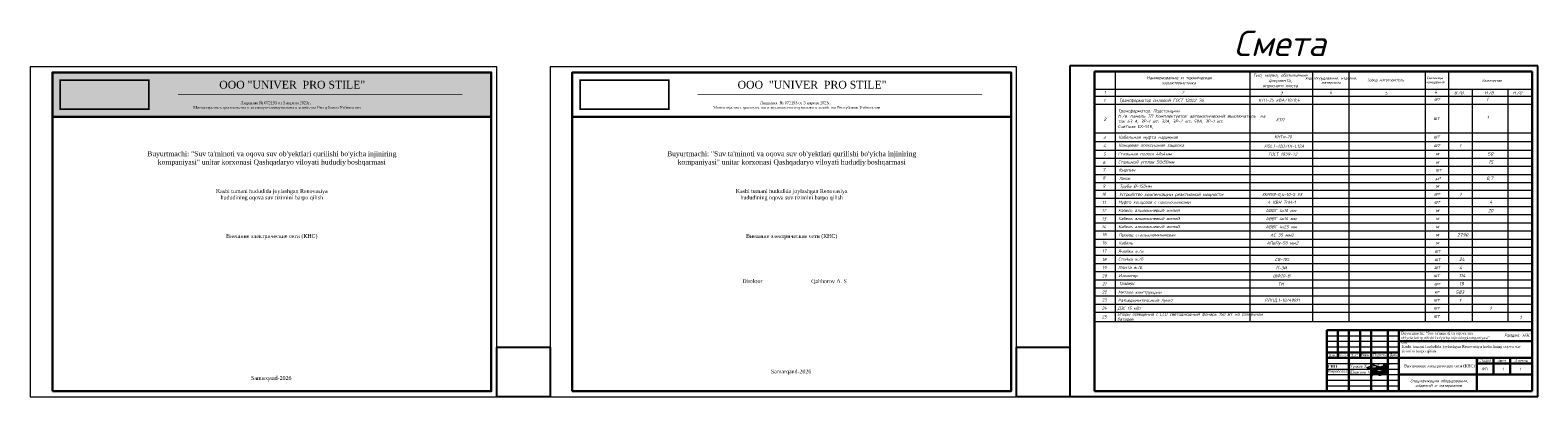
# Model space of a CAD drawing. Header units: metres. Extents: x 705573 to 711566, y 4301675 to 4311183.
# Tile 1 of 256: x 705573 to 706931, y 4301675 to 4302005. Entities that reach past the tile are written whole.
import ezdxf
from ezdxf.enums import TextEntityAlignment as Align

# ---------------------------------------------------------------- set-up
doc = ezdxf.new("R2010")
doc.units = ezdxf.units.M
doc.header["$LTSCALE"] = 0.5
for name, color, linetype in [('RAMA', 47, 'Continuous'), ('ПРИМЕЧАНИЕ', 7, 'Continuous'), ('Таблицы', 7, 'Continuous'), ('Титульный лист', 7, 'Continuous'), ('Ярлык', 1, 'Continuous')]:
    doc.layers.add(name, color=color, linetype=linetype)
for name, color, linetype, lineweight in [('Графа', 7, 'Continuous', 30), ('Графа 20', 7, 'Continuous', 20), ('отопление о', 30, 'Continuous', 50), ('ПЛАН', 250, 'Continuous', 30), ('ПЛАНИРОВКА', 7, 'Continuous', 5), ('Рамка  штамп', 7, 'Continuous', 30), ('Слой размерная', 7, 'Continuous', 13), ('фасонка', 30, 'Continuous', 40), ('Формат', 7, 'Continuous', 25)]:
    doc.layers.add(name, color=color, linetype=linetype, lineweight=lineweight)
doc.styles.add('Arial UPS', font='times.ttf', dxfattribs={"height": 2.5})
doc.styles.add('ISO', font='isocpeui.ttf')
doc.styles.add('ISOCPEUR текстовый', font='isocpeur.ttf', dxfattribs={"width": 0.8, "oblique": 15})
doc.styles.get("Standard").update_dxf_attribs({"font": 'times.ttf'})
doc.styles.add('Times new roman', font='timesbd.ttf', dxfattribs={"height": 3})
doc.styles.add('X_ISO', font='isocpeui.ttf')
doc.styles.add('ЭОМ схема', font='isocpeui.ttf')

# ---------------------------------------------------------------- blocks, each defined once
blk = doc.blocks.new('A$C194E077B')
at = {"color": 5, "lineweight": 20}
for points in [[(42, -99), (83, -76), (96, -68), (110, -53), (122, -42), (131, -27), (137, -5), (137, 22), (125, 42), (110, 57), (100, 67), (80, 78), (58, 91), (13, 103), (-19, 112), (-87, 112), (-127, 112), (-231, 105), (-249, 100), (-271, 100), (-317, 88), (-348, 80), (-409, 70), (-436, 66), (-497, 49), (-543, 37), (-617, 24), (-665, 5), (-728, -12), (-787, -37), (-841, -58), (-859, -64), (-880, -77), (-894, -91), (-904, -101), (-904, -112), (-894, -123), (-871, -130), (-840, -134), (-808, -134), (-760, -134), (-737, -134), (-654, -127), (-612, -124), (-491, -116), (-389, -109), (-287, -102), (-158, -97), (-39, -97), (85, -89), (174, -89), (222, -82), (269, -75), (318, -67), (369, -63), (369, -63)], [(-162, 200), (-240, 221), (-364, 241), (-364, 276), (-310, 307), (-248, 324), (-145, 351), (-37, 351), (76, 351), (195, 319), (266, 278)], [(0, 0), (0, -92)], [(41, 2), (41, -98)], [(203, -24), (196, 1), (191, 21), (185, 44), (185, 65), (176, 81), (169, 93), (189, 73), (200, 70), (220, 70), (242, 70), (259, 75), (272, 78), (279, 90), (279, 70), (274, 51), (262, 26), (252, 0), (252, -16), (261, -33), (282, -45), (303, -50), (329, -43), (347, -33), (361, -19), (368, -6), (371, 33), (368, -6), (372, -22), (382, -27), (392, -33), (406, -29), (418, -26), (433, -12), (438, -3), (438, 39), (438, -3), (453, -18), (464, -25), (477, -25), (504, -20), (521, -3), (528, 9), (524, 23), (522, 41), (522, 48), (526, 55), (535, 63), (549, 63), (569, 49), (579, 25), (585, 1), (580, -18), (565, -26), (549, -26), (531, -8), (528, 9)], [(835, 300), (835, -171), (799, -177), (729, -165), (620, -121), (593, -75), (602, -42), (665, -20), (730, 7), (798, 17), (885, 36), (885, 36), (905, 45)], [(593, 2), (615, 20), (621, 30), (635, 45), (637, 70), (635, 45), (635, 19), (646, 1), (664, -10), (680, -10), (701, 0), (705, 13), (705, 35), (699, 66), (686, 94), (680, 122)], [(682, 123), (691, 107), (705, 87), (717, 87)], [(748, 299), (746, -138)], [(898, 116), (898, 60), (906, 31), (917, -11)], [(910, 55), (903, 116)], [(952, -13), (967, 14), (978, 53), (978, 112), (973, 131)], [(962, 114), (967, 97), (978, 53), (987, 20), (1013, 5), (1032, 10), (1061, 39), (1076, 96), (1076, 123), (1074, 180)], [(1064, 182), (1056, 151), (1045, 113), (1045, 80), (1055, 46), (1070, 20), (1088, 9), (1109, 9), (1132, 31), (1138, 57), (1138, 93)]]:
    blk.add_lwpolyline(points, dxfattribs=at)
for centre, radius, start, end in [((681, 122), 1.13, 41.39997, 190.58974), ((901, 116), 2.8, 15.30984, 164.56011), ((899, 54), 10.7, 301.20706, 10.14963), ((979, 116), 16.6, 111.912, 188.61507), ((1068, 178), 5.72, 18.18012, 138.99147), ((935, -4), 19.1, 202.86254, 330.92742)]:
    blk.add_arc(centre, radius, start, end, dxfattribs=at)
blk = doc.blocks.new('подпись')
at = {"color": 5, "lineweight": 25, "ltscale": 100}
for points in [[(0, 0), (-197, 126), (-197, 309), (-123, 591), (567, 1632), (953, 2109), (1273, 2414), (1527, 2589), (1215, 1792), (928, 1029), (653, 301), (452, -351), (337, -1266), (279, -1948), (312, -2490), (402, -2825), (550, -3092), (838, -3149), (1109, -3069), (1379, -2844), (1823, -2349), (2373, -1422), (2702, -820), (3274, 231), (3712, 1254), (3950, 2044), (4122, 2646), (4211, 2957), (4211, 3165), (4040, 3165), (3851, 2974), (3638, 2341), (3506, 1674), (3350, 976), (3274, 231), (3120, -1415), (3120, -1857), (3317, -2036), (3605, -2048), (3851, -1891), (4171, -1590), (4828, -736), (5198, -126), (5526, 553), (5978, 1354), (6150, 1952), (6273, 2417), (6429, 2974), (6479, 3340), (6421, 3531), (6214, 3468), (6044, 3207), (5855, 2707), (5740, 2219), (5543, 1396), (5452, 721), (5411, -824), (5461, -1293), (5617, -1293), (5822, -1224), (5929, -1113), (6273, -759), (6627, -458), (6988, -4), (7045, 320), (6939, 431), (6799, 332), (6709, 53), (6700, -324), (6717, -835), (6955, -991), (7218, -1090), (7530, -1056), (7694, -915), (7834, -793), (8039, -515), (8113, -294), (8146, 53), (8129, 576), (7965, 831), (7710, 907), (7407, 862), (7218, 698), (7054, 351), (7012, -4), (7054, -324), (7210, -671), (7456, -747), (7694, -660), (7883, -515), (8055, -370), (8146, -202), (8211, -4), (8129, 65), (7973, -160), (7990, -469), (8055, -770), (8417, -824), (8712, -759), (8967, -637), (9230, -458), (9509, -225), (9780, -15), (9977, 286), (10034, 629), (9977, 831), (9706, 907), (9468, 785), (9279, 553), (9098, 198), (9041, -149), (9090, -435), (9369, -602), (9706, -648), (9911, -480), (10174, -225), (10420, 42), (10510, 297), (10584, 698), (10568, 919), (10420, 1029), (10207, 976), (10010, 698), (9886, 419), (9854, 19), (9886, -271), (10108, -435), (10412, -458), (10855, -458), (11085, -347), (11274, -149), (11545, 88), (11791, 343), (11865, 530), (11800, 896), (11520, 1098), (11241, 1098), (11052, 907), (10962, 553), (11020, 187), (11274, -191), (11611, -271), (12013, -206), (12284, -46), (12596, 210), (12842, 507), (13056, 896), (13064, 1239), (12933, 1437), (12686, 1510), (12407, 1510), (12169, 1251), (12046, 946), (12071, 358), (12292, 92), (12686, -76), (13105, -8), (13524, 259), (13779, 480), (13959, 751), (13992, 1163), (14008, 1575), (13828, 1742), (13549, 1720), (13302, 1476), (13261, 1174), (13327, 717), (13639, 595), (14017, 648), (14362, 782), (14731, 961), (15125, 1228), (15511, 1540), (15955, 2143), (16685, 3313), (17038, 4339), (17548, 5552), (17580, 6032), (17392, 6143), (17194, 6143), (16833, 5990), (16193, 5479), (15462, 4778), (15068, 4042), (14772, 3424), (14616, 2547), (14575, 1575), (14534, -259), (14624, -1304), (14608, -1571), (14509, -1796), (14378, -1750), (14378, -1449), (14821, 583), (15035, 1498), (15240, 2360), (16053, 5014), (16858, 7447), (17203, 8388), (17548, 9017), (17942, 9475), (18172, 9647), (18574, 9475), (18829, 9334), (19058, 8846), (19149, 8160)], [(14813, -2173), (13228, -2295), (12276, -2455), (10970, -2715), (9780, -2959), (9016, -3058), (8614, -2879), (8515, -2555), (8819, -2032), (9180, -1590), (9599, -1129), (10954, 61), (11537, 782), (12276, 1910), (12785, 2795), (12982, 3378), (13007, 3779), (12842, 4164), (12440, 4484), (11980, 4724), (11052, 4945), (9525, 5029), (7850, 4785), (6725, 4362), (5978, 3759), (5699, 3115), (5715, 2555), (5855, 2131), (6339, 1670), (6963, 1285), (8031, 946), (9985, 480), (11405, 252), (12851, 210), (14312, 153), (14780, 175)], [(14756, 172), (16102, 122), (16866, 194), (17342, 294), (17531, 404), (17416, 522), (16973, 572), (16603, 553), (16119, 435), (15404, 153), (14945, -65), (14608, -267), (14370, -477), (14238, -785), (14206, -1216), (14353, -1502), (14977, -1605), (15593, -1453), (16004, -1266), (16423, -927), (16726, -557), (16907, -175), (17104, 362), (17285, 824), (17531, 1521), (17638, 2009), (17498, 2238), (17104, 2219), (16464, 1842), (15823, 1502), (15437, 1373), (15347, 1350), (15306, 1350)]]:
    blk.add_lwpolyline(points, dxfattribs=at)

msp = doc.modelspace()

# ---------------------------------------------------------------- hatches: boundary and pattern name
at = {"layer": 'Формат', "linetype": 'Continuous', "lineweight": 0, "ltscale": 100, "true_color": 0x73816e}
h = msp.add_hatch(color=8, dxfattribs=at)
h.dxf.hatch_style = 1
h.set_gradient(color1=(125, 140, 120), color2=(223, 227, 222), one_color=1, tint=0.88, name='CYLINDER')
h.paths.add_polyline_path([(705593.44, 4301967.01), (705988.44, 4301967.01), (705988.44, 4301927.01), (705593.44, 4301927.01)])

# ---------------------------------------------------------------- linework, layer by layer
at = {"lineweight": 25}
for p, q in [((706930.53, 4301972.86), (706509.32, 4301972.86)), ((706509.32, 4301972.86), (706509.32, 4301675.01)), ((706930.53, 4301675.01), (706930.53, 4301972.86)), ((706847.89, 4301967.85), (706857.24, 4301967.85)), ((706857.24, 4301967.85), (706857.27, 4301967.85)), ((706930.53, 4301675.01), (706509.32, 4301675.01))]:
    msp.add_line(p, q, dxfattribs=at)
at = {"lineweight": 30}
for p, q in [((706925.52, 4301967.85), (706531.39, 4301967.85)), ((706531.39, 4301967.85), (706531.39, 4301680.03)), ((706925.52, 4301967.85), (706925.52, 4301680.03)), ((706925.52, 4301680.03), (706531.39, 4301680.03))]:
    msp.add_line(p, q, dxfattribs=at)
at = {"lineweight": 30, "ltscale": 0.1}
for points in [[(705593.44, 4301680.01), (705988.44, 4301680.01), (705988.44, 4301967.01), (705593.44, 4301967.01), (705593.44, 4301680.01)], [(706061.38, 4301680.01), (706456.38, 4301680.01), (706456.38, 4301967.01), (706061.38, 4301967.01), (706061.38, 4301680.01)]]:
    msp.add_lwpolyline(points, dxfattribs=at)
for points in [[(706041.38, 4301675.01), (705993.44, 4301675.01), (705993.44, 4301719.74), (706041.38, 4301719.74)], [(706509.32, 4301675.01), (706461.38, 4301675.01), (706461.38, 4301719.74), (706509.32, 4301719.74)]]:
    msp.add_lwpolyline(points, close=True)
at = {"layer": 'Графа'}
for p, q in [((706740.52, 4301735.03), (706925.52, 4301735.03)), ((706740.52, 4301735.03), (706740.52, 4301680.03)), ((706750.52, 4301735.03), (706750.52, 4301710.03)), ((706760.52, 4301735.03), (706760.52, 4301680.03)), ((706770.52, 4301735.03), (706770.52, 4301710.03)), ((706780.52, 4301735.03), (706780.52, 4301680.03)), ((706795.52, 4301735.03), (706795.52, 4301680.03)), ((706805.52, 4301735.03), (706805.52, 4301680.03)), ((706805.52, 4301725.03), (706925.52, 4301725.03)), ((706925.52, 4301735.03), (706925.52, 4301680.03)), ((706740.52, 4301715.03), (706805.52, 4301715.03)), ((706740.52, 4301710.03), (706925.52, 4301710.03)), ((706875.52, 4301710.03), (706875.52, 4301680.03)), ((706875.52, 4301705.03), (706925.52, 4301705.03)), ((706890.52, 4301710.03), (706890.52, 4301695.03)), ((706905.52, 4301710.03), (706905.52, 4301695.03)), ((706805.52, 4301695.03), (706925.52, 4301695.03)), ((706740.52, 4301680.03), (706925.52, 4301680.03))]:
    msp.add_line(p, q, dxfattribs=at)
at = {"layer": 'Графа 20'}
for p, q in [((706740.52, 4301730.03), (706805.52, 4301730.03)), ((706740.52, 4301725.03), (706805.52, 4301725.03)), ((706740.52, 4301720.03), (706805.52, 4301720.03)), ((706740.52, 4301705.03), (706805.52, 4301705.03)), ((706740.52, 4301700.03), (706805.52, 4301700.03)), ((706740.52, 4301695.03), (706805.52, 4301695.03)), ((706740.52, 4301690.03), (706805.52, 4301690.03)), ((706740.52, 4301685.03), (706805.52, 4301685.03))]:
    msp.add_line(p, q, dxfattribs=at)
at = {"layer": 'отопление о', "color": 0, "lineweight": 18}
for p, q in [((706550.09, 4301967.85), (706550.09, 4301742.78)), ((706671.68, 4301742.78), (706671.68, 4301967.85)), ((706727.79, 4301967.85), (706727.79, 4301742.78)), ((706760.52, 4301967.85), (706760.52, 4301742.78)), ((706829.19, 4301967.85), (706829.19, 4301742.78)), ((706850.05, 4301967.85), (706850.05, 4301742.78)), ((706531.39, 4301952.1), (706925.52, 4301952.1)), ((706531.39, 4301945.73), (706925.52, 4301945.73)), ((706871.27, 4301952.1), (706871.27, 4301742.78)), ((706903.43, 4301952.1), (706903.43, 4301742.78)), ((706531.39, 4301938.4), (706925.52, 4301938.4)), ((706531.39, 4301912.63), (706925.52, 4301912.63)), ((706531.39, 4301904.92), (706925.52, 4301904.92)), ((706531.39, 4301897.22), (706925.52, 4301897.22)), ((706531.39, 4301889.89), (706925.52, 4301889.89)), ((706531.39, 4301882.56), (706925.52, 4301882.56)), ((706531.39, 4301875.23), (706925.52, 4301875.23)), ((706531.39, 4301867.9), (706925.52, 4301867.9)), ((706531.39, 4301861.07), (706925.52, 4301861.07)), ((706531.39, 4301853.74), (706925.52, 4301853.74)), ((706531.39, 4301846.41), (706925.52, 4301846.41)), ((706531.39, 4301839.08), (706925.52, 4301839.08)), ((706531.39, 4301831.76), (706925.52, 4301831.76)), ((706531.39, 4301824.43), (706925.52, 4301824.43)), ((706531.39, 4301817.1), (706925.52, 4301817.1)), ((706531.39, 4301809.77), (706925.52, 4301809.77)), ((706531.39, 4301802.44), (706925.52, 4301802.44)), ((706531.39, 4301802.44), (706925.52, 4301802.44)), ((706531.39, 4301795.12), (706925.52, 4301795.12)), ((706531.39, 4301787.79), (706925.52, 4301787.79)), ((706531.39, 4301780.46), (706925.52, 4301780.46)), ((706531.39, 4301773.13), (706925.52, 4301773.13)), ((706531.39, 4301765.8), (706925.52, 4301765.8)), ((706531.39, 4301758.47), (706925.52, 4301758.47)), ((706531.39, 4301751.15), (706925.52, 4301751.15)), ((706531.39, 4301742.78), (706925.52, 4301742.78))]:
    msp.add_line(p, q, dxfattribs=at)
at = {"layer": 'ПЛАНИРОВКА', "color": 254, "lineweight": 30, "ltscale": 100, "true_color": 0xd5d9d3, "const_width": 1.5}
for points in [[(705600.44, 4301960.01), (705680.23, 4301960.01), (705680.23, 4301934.02), (705600.44, 4301934.02)], [(706068.38, 4301960.01), (706148.18, 4301960.01), (706148.18, 4301934.02), (706068.38, 4301934.02)]]:
    msp.add_lwpolyline(points, close=True, dxfattribs=at)
at = {"layer": 'Рамка  штамп', "color": 7, "linetype": 'Continuous', "lineweight": 15, "ltscale": 100}
for points in [[(705573.44, 4301675.01), (705993.44, 4301675.01), (705993.44, 4301972.01), (705573.44, 4301972.01), (705573.44, 4301675.01)], [(706041.38, 4301675.01), (706461.38, 4301675.01), (706461.38, 4301972.01), (706041.38, 4301972.01), (706041.38, 4301675.01)]]:
    msp.add_lwpolyline(points, dxfattribs=at)
at = {"layer": 'фасонка', "color": 0, "lineweight": 25, "ltscale": 60}
for p, q in [((706887.41, 4301967.85), (706531.39, 4301967.85)), ((706889.98, 4301967.85), (706925.52, 4301967.85)), ((706531.39, 4301705.69), (706531.39, 4301946.69)), ((706925.52, 4301952.1), (706925.52, 4301757.43))]:
    msp.add_line(p, q, dxfattribs=at)
at = {"layer": 'Формат', "color": 18, "linetype": 'Continuous', "lineweight": 30, "ltscale": 100, "true_color": 0x000000}
for points in [[(705593.44, 4301967.01), (705988.44, 4301967.01), (705988.44, 4301927.01), (705593.44, 4301927.01)], [(706061.38, 4301967.01), (706456.38, 4301967.01), (706456.38, 4301927.01), (706061.38, 4301927.01)]]:
    msp.add_lwpolyline(points, close=True, dxfattribs=at)
at = {"layer": 'Ярлык', "color": 167, "linetype": 'Continuous', "lineweight": 30, "true_color": 0x3e4e7e, "const_width": 0.391}
for points in [[(705706.37, 4301947.01), (705962.3, 4301947.01)], [(706174.32, 4301947.01), (706430.24, 4301947.01)]]:
    msp.add_lwpolyline(points, dxfattribs=at)

# ---------------------------------------------------------------- block references
at = {"color": 7, "lineweight": 30, "xscale": 0.008941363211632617, "yscale": 0.008941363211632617, "zscale": 0.008941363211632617}
msp.add_blockref('A$C194E077B', (706784.9, 4301701.96), dxfattribs=at)
at = {"color": 0, "linetype": 'ByBlock', "lineweight": 25, "xscale": 0.0008018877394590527, "yscale": 0.0008018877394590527, "zscale": 0.0008018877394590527}
msp.add_blockref('подпись', (706780.65, 4301696.96), dxfattribs=at)

# ---------------------------------------------------------------- texts
at = {"linetype": 'ByBlock', "lineweight": 25, "ltscale": 10, "style": 'X_ISO'}
for s, height, p in [('КТП-25 кВА/10/0,4', 2.8058, (706679.06, 4301940.75)), ('КТП', 2.806, (706694.88, 4301923)), ('КНТп-10', 2.806, (706693.33, 4301907.73)), ('ГОСТ 1839-72', 2.8058, (706687.98, 4301892.17))]:
    msp.add_text(s, height=height, dxfattribs=at).set_placement(p)
at = {"style": 'ЭОМ схема'}
for p in [(706884.23, 4301941.43), (706884.61, 4301925.02), (706859.92, 4301899.99)]:
    msp.add_text('1', height=2.81, dxfattribs=at).set_placement(p)
at = {"color": 0, "linetype": 'ByBlock', "lineweight": 40, "style": 'X_ISO'}
msp.add_text('POLT-12D/1X-L12A', height=2.8058, dxfattribs=at).set_placement((706684.25, 4301899.35))
at = {"color": 0, "lineweight": 15, "attachment_point": 4, "style": 'X_ISO'}
for s, insert, char_height, width in [('{\\C7;Трансформатор силовой ГОСТ 12022-76}', (706553.49, 4301941.55), 2.8058, 127.1951), ('{\\C7;Трансформатор. Подстанции.                                                                                               \\P}Н./в. панель ТП Комплектуется: автоматический выключатель  на ток 63 А, 3Р-1 шт; 32А, 3Р-2{\\C7; шт; }50А, 3Р-1{\\C7; шт;} \\PСчётчик {\\fISOCPEUR|b0|i0|c204|p34;\\C256;ЕХ-518}, ', (706552.55, 4301925.11, 0.01), 2.80577, 119.7043), ('{\\C7;Кабельная муфта наружная}                                                                                               ', (706553.12, 4301908.4), 2.80577, 116.182), ('{\\C7;Концевая эпоксидная заделка}                                                                                               ', (706553.12, 4301901.19), 2.80577, 116.182), ('Стальная полоса 40х4мм                                                                           ', (706552.62, 4301893.68), 2.8058, 107.1492), ('Стальной уголок 50х50мм                                                                             ', (706552.69, 4301886.06), 2.8058, 115.4787), ('Кирпич ', (706553.31, 4301878.81), 2.806, 80.5346), ('Труба %%C=150мм  ', (706554.14, 4301864.31), 2.8058, 54.9598), ('{\\C256;\\c0;Устройство компенсации реактивной мощности}', (706553.84, 4301856.91), 2.8058, 96.8294)]:
    msp.add_mtext(s, dxfattribs=dict(at, insert=insert, char_height=char_height, width=width))
at = {"color": 0, "linetype": 'ByBlock', "lineweight": 25, "ltscale": 20, "attachment_point": 1, "style": 'X_ISO'}
for s, insert, char_height, width in [('{\\C7;шт}', (706837.1, 4301944.71), 3.151, 7.7903), ('{\\C7;шт}', (706836.6, 4301927.5), 3.151, 7.7903), ('{\\C7;шт}', (706836.88, 4301911), 3.151, 7.7903), ('{\\C7;шт}', (706837.03, 4301903.18), 3.151, 7.7903), ('м', (706838.54, 4301895.57), 3.15, 7.7903), ('50', (706885.25, 4301895.23), 3.151, 7.7903), ('15', (706886.02, 4301887.97), 3.151, 7.7903), ('м', (706838.54, 4301888.04), 3.15, 7.7903), ('шт', (706838.54, 4301881.06), 3.151, 7.7903), ('{\\C7;м³}', (706838.08, 4301872.86, -2455.15), 3.151, 7.7903), ('м', (706838.54, 4301866.59), 3.15, 7.7903), ('{\\C7;шт}', (706837.1, 4301859.52), 3.151, 7.7903), ('{\\C7;шт}', (706837.1, 4301852.19), 3.151, 7.7903), ('1', (706859.98, 4301858.76), 3.15, 7.7903), ('4', (706886.93, 4301851.89), 3.15, 7.7903), ('м', (706838.54, 4301844.65), 3.15, 7.7903), ('м', (706838.54, 4301837.32), 3.15, 7.7903), ('20', (706885.55, 4301844.26), 3.151, 7.7903), ('м', (706838.54, 4301829.99), 3.15, 7.7903), ('м', (706838.54, 4301822.66), 3.15, 7.7903), ('2790', (706857.94, 4301822.5), 3.151, 5.4256), ('{\\C7;шт}', (706837.42, 4301807.87), 3.151, 7.7903), ('м', (706838.54, 4301815.33), 3.15, 7.7903), ('шт', (706837.39, 4301800.51), 3.151, 7.7903), ('24', (706859.61, 4301800.41), 3.151, 10.735), ('4', (706859.74, 4301793.01), 3.15, 10.735), ('шт', (706836.81, 4301786.03), 3.151, 7.7903), ('шт', (706837.24, 4301793.33), 3.151, 7.7903), ('114', (706859.24, 4301785.72), 3.151, 7.1476), ('шт', (706837.13, 4301778.56), 3.151, 7.7903), ('кг', (706837.43, 4301771.27), 3.151, 7.7903), ('583', (706856.5, 4301770.8), 3.151, 7.7903), ('19', (706859.55, 4301778.33), 3.151, 2.534), ('шт', (706836.82, 4301764.02), 3.151, 7.7903), ('шт', (706836.89, 4301756.89, 935.43), 3.151, 7.7903), ('1', (706859.68, 4301763.4), 3.15, 7.7903), ('\\pxqc;1', (706883.98, 4301756.31, 935.43), 3.151, 7.7903), ('шт', (706836.89, 4301749.56, 935.43), 3.151, 7.7903), ('\\pxqc;1', (706911.08, 4301748.2, 935.43), 3.151, 7.7903)]:
    msp.add_mtext(s, dxfattribs=dict(at, insert=insert, char_height=char_height, width=width))
at = {"linetype": 'ByBlock', "lineweight": 25, "ltscale": 10, "attachment_point": 1, "style": 'X_ISO'}
for s, insert, char_height, width in [('Песок', (706553.67, 4301872.99, -584.29), 2.711, 117.702), ('Муфта концевая с наконечниками', (706552.91, 4301851.57), 2.7108, 77.4885), ('{\\fISOCPEUR|b0|i1|c204|p34;4 КВН ТпН-1}', (706687.46, 4301851.64), 2.8058, 25.5713), ('Кабель альюминевый жилой', (706552.91, 4301844.24), 2.7108, 77.4885), ('Кабель альюминевый жилой', (706552.91, 4301836.92), 2.7108, 77.4885), ('АВВГ 4х10 мм', (706685.43, 4301844.19), 2.8058, 25.5713), ('АВВГ 4х16 мм', (706685.43, 4301836.86), 2.8058, 31.7593), ('Кабель альюминевый жилой', (706552.91, 4301829.59), 2.7108, 77.4885), ('Провод стальалюминиевая', (706553.27, 4301822.26), 2.7108, 77.4885), ('АВВГ 4х25 мм', (706685.43, 4301829.53), 2.8058, 31.7593), ('АС-35 мм2', (706689.64, 4301822.09), 2.806, 31.7593), ('Ячейка в./в.', (706552.82, 4301807.55), 2.7108, 117.702), ('Кабель ', (706553.27, 4301814.93), 2.711, 77.4885), ('АПвПу-50 мм2 ', (706686.34, 4301814.93, 0.01), 2.8058, 43.2591), ('Стойка ж./б.', (706552.86, 4301800.39), 2.7108, 117.702), ('Плита ж./б.', (706552.82, 4301792.88), 2.7108, 117.702), ('СВ-105', (706693.94, 4301800.08), 2.806, 43.2591), ('П-3И', (706694.75, 4301792.59), 2.806, 43.2591), ('Изолятор', (706553.21, 4301785.53), 2.711, 117.702), ('ШФ20-В', (706692.02, 4301785.41, 932.76), 2.806, 43.2591), ('Метало конструкции', (706552.74, 4301770.47), 2.7108, 117.702), ('Траверс', (706553.42, 4301778.5), 2.711, 117.702), ('ТМ', (706696.66, 4301777.95, 932.76), 2.806, 43.2591), ('ДЭС 15 кВт', (706552.21, 4301756.11, -584.29), 2.711, 117.702), ('Разъединительный пункт', (706552.58, 4301763.25), 2.7108, 117.702), ('РЛНД.1-10/400У1', (706684.69, 4301763.47, 932.76), 2.8058, 43.2591), ('Опоры освещения с LED cветодиодный фонарь 150 Вт на солнечном батарее', (706552.05, 4301750.79), 2.7108, 117.702)]:
    msp.add_mtext(s, dxfattribs=dict(at, insert=insert, char_height=char_height, width=width))
at = {"color": 0, "linetype": 'ByBlock', "lineweight": 25, "ltscale": 20, "insert": (706884.18, 4301873.37, -2455.15), "char_height": 3.151, "attachment_point": 1, "style": 'X_ISO'}
msp.add_mtext('{\\C7;0,7}', dxfattribs=at)
at = {"color": 0, "linetype": 'ByBlock', "lineweight": 40, "insert": (706682.28, 4301858.63), "char_height": 2.8058, "width": 51.5588, "attachment_point": 1, "style": 'X_ISO'}
msp.add_mtext('{\\C256;\\c0;УКМ58-0,4-10-5 УЗ}', dxfattribs=at)
at = {"linetype": 'ByBlock', "ltscale": 30, "insert": (706910.9, 4301730.18), "char_height": 3.3258, "width": 45.4222, "attachment_point": 5}
msp.add_mtext('{\\fISOCPEUR|b1|i1|c204|p34;\\H0.8333x; \\fISOCPEUR|b0|i1|c204|p34;Раздел: НЭС}', dxfattribs=at)
at = {"layer": 'RAMA', "insert": (706698.16, 4302004.71), "char_height": 22.95, "width": 706.2764, "attachment_point": 2, "style": 'ISO'}
msp.add_mtext('{\\C0;Смета}', dxfattribs=at)
at = {"layer": 'отопление о', "color": 0, "lineweight": 18, "style": 'X_ISO'}
for s, height, p in [('1', 2.81, (706540.32, 4301940.53)), ('1', 2.81, (706540.74, 4301947.43)), ('2', 2.81, (706610.88, 4301947.52)), ('3', 2.81, (706699.73, 4301947.36)), ('4', 2.81, (706744.16, 4301947.8)), ('5', 2.81, (706794.03, 4301947.07)), ('6', 2.81, (706838.54, 4301947.78)), ('В./В.', 2.806, (706859.92, 4301947.37)), ('Н./В.', 2.806, (706887.18, 4301947.37)), ('Н./О', 2.806, (706912.08, 4301947.37)), ('2', 2.81, (706540.87, 4301923.59)), ('3', 2.81, (706540.22, 4301907.16)), ('4', 2.81, (706540.48, 4301899.48)), ('5', 2.81, (706540.35, 4301892.07)), ('7', 2.81, (706539.89, 4301878.1)), ('6', 2.81, (706540, 4301884.5)), ('8', 2.81, (706539.89, 4301870.71)), ('9', 2.81, (706539.89, 4301863.33)), ('10', 2.806, (706539.89, 4301856.1)), ('11', 2.806, (706539.89, 4301848.49)), ('12', 2.806, (706539.89, 4301841.27)), ('13', 2.806, (706539.89, 4301833.92)), ('14', 2.806, (706539.89, 4301826.59)), ('16', 2.806, (706540.38, 4301819.67)), ('17', 2.806, (706540.23, 4301804.91)), ('16', 2.806, (706540.38, 4301812.34)), ('18', 2.806, (706540.23, 4301797.29)), ('19', 2.806, (706540.23, 4301789.86)), ('20', 2.806, (706540.23, 4301782.54)), ('21', 2.806, (706540.23, 4301775.21)), ('22', 2.806, (706540.23, 4301767.88)), ('23', 2.806, (706540.23, 4301760.89)), ('24', 2.806, (706540.23, 4301753.52)), ('25', 2.806, (706540.23, 4301745.77))]:
    msp.add_text(s, height=height, dxfattribs=at).set_placement(p, align=Align.CENTER)
at = {"layer": 'ПЛАН', "color": 18, "lineweight": 9, "true_color": 0x000000, "insert": (706741.43, 4301703.75), "char_height": 2.5, "width": 7.3567, "attachment_point": 1, "line_spacing_factor": 0.6, "style": 'Times new roman'}
msp.add_mtext('ГИП', dxfattribs=at)
at = {"layer": 'ПРИМЕЧАНИЕ', "attachment_point": 5, "style": 'ЭОМ схема'}
for s, insert, char_height, width in [('Наименование и техническая\\Pхарактеристика\\P{\\O }', (706607.54, 4301957.22), 2.8058, 120.0871), ('Тип, марка, обозначение документа,\\Pопросного листа ', (706698.65, 4301959.45), 2.8058, 61.0541), ('Код оборудования, изделия,\\Pматериала ', (706744.38, 4301959.59), 2.3381, 41.4066), ('Завод изготовитель\\P\\P ', (706793.54, 4301956.18), 2.3381, 40.717), ('Единица\\Pизмерения \\P\\P ', (706837.64, 4301956.09), 2.338, 20.924), ('Количество ', (706889.21, 4301959.73), 2.3381, 20.3585)]:
    msp.add_mtext(s, dxfattribs=dict(at, insert=insert, char_height=char_height, width=width))
at = {"layer": 'Слой размерная', "color": 7, "lineweight": 20, "attachment_point": 5}
for s, insert, char_height, width in [('{\\fTimes New Roman|b0|i0|c204|p18;Изм.}', (706745.56, 4301712.53), 2, 10.0865), ('{\\fTimes New Roman|b0|i0|c204|p18;Кол.уч.}', (706755.56, 4301712.53), 2, 9.9135), ('{\\fTimes New Roman|b0|i0|c204|p18;Лист}', (706765.52, 4301712.53), 2, 10), ('{\\fTimes New Roman|b0|i0|c0|p18;N\\fTimes New Roman|b0|i0|c204|p18;док.}', (706775.52, 4301712.57), 2, 10), ('{\\fTimes New Roman|b0|i0|c204|p18;Подпись}', (706788.02, 4301712.53), 2, 15), ('{\\fTimes New Roman|b0|i0|c204|p18;Дата}', (706800.52, 4301712.53), 2, 10), ('{\\fTimes New Roman|b0|i0|c204|p18;РП}', (706883.01, 4301700.03, -293.72), 2.5, 20), ('1', (706899.54, 4301700.03, -293.72), 2.5, 20), ('1', (706915.17, 4301700.03, -293.72), 2.5, 20)]:
    msp.add_mtext(s, dxfattribs=dict(at, insert=insert, char_height=char_height, width=width))
at = {"layer": 'Слой размерная', "color": 7, "linetype": 'Continuous', "lineweight": 20, "char_height": 2.5, "attachment_point": 5}
for s, insert, width in [('{\\fTimes New Roman|b0|i0|c204|p18;Стадия}', (706882.77, 4301707.58, -293.72), 20), ('{\\fTimes New Roman|b0|i0|c204|p18;Лист}', (706898.02, 4301707.58, -293.72), 15), ('{\\fTimes New Roman|b0|i0|c204|p18;Листов}', (706915.52, 4301707.53, -293.72), 20)]:
    msp.add_mtext(s, dxfattribs=dict(at, insert=insert, width=width))
at = {"layer": 'Таблицы', "ltscale": 0.6, "insert": (706841.03, 4301702.54), "char_height": 2.5, "width": 68.985, "attachment_point": 5, "style": 'ISOCPEUR текстовый'}
msp.add_mtext('{\\fTimes New Roman|b0|i0|c0|p18;\\Q0;\\W1;\\C7;  \\fTimes New Roman|b0|i0|c204|p18;Внутренние электрические сети\\fTimes New Roman|b0|i0|c0|p18; \\fTimes New Roman|b0|i0|c204|p18;(КНС)}', dxfattribs=at)
at = {"layer": 'Таблицы', "lineweight": 25, "ltscale": 0.6, "insert": (706841.6, 4301686.99), "char_height": 2.5, "width": 67.2372, "attachment_point": 5, "style": 'X_ISO'}
msp.add_mtext('Спецификация оборудования, \\Pизделий и материалов.', dxfattribs=at)
msp.add_mtext('Спецификация оборудования, \\Pизделий и материалов.', dxfattribs=at)
at = {"layer": 'Титульный лист', "linetype": 'Continuous', "ltscale": 1000, "attachment_point": 1, "style": 'Arial UPS'}
for s, insert, char_height, width in [('\\pxi5667.47;\\P\\pi5659.722,l7.734;\\P\\pi0,l0,qc;{\\H1.29132x;\\C7;\\P\\P\\PBuyurtmachi: "Suv ta\'minoti va oqova suv ob\'yektlari qurilishi bo\'yicha injiniring\\Pkompaniyasi" unitar korxonasi Qashqadaryo viloyati hududiy\\H0.64533x;\\C256; \\H1.54959x;\\C7;boshqarmasi    }\\P\\pi5667.47,q*;\\P\\pi0;\\P\\pqc;{\\H1.29132x;\\C7;                                          \\P\\H0.77778x;Kasbi tumani hududida joylashgan Renovasiya \\Phududining oqova suv tizimini barpo\\C256; qilish\\H1.14286x;\\P\\pi56.48064,q*;} \\P\\pi49.3234;                                                                             \\P\\pi0,qc;                                                                          \\P\\pi54.61979,q*;{\\H0.96x;\\C256;\\c0;                                                             \\P\\pi0;\\fTimes New Roman|b1|i0|c204|p18;\\H1.04167x;\\C256;^I^I                                                                      \\P\\pqc;\\fTimes New Roman|b0|i0|c204|p18;\\H1x;\\C7;Внешние электрические сети (КНС)\\P}\\P\\pi47.86672,q*;{\\C7;\\P\\pi56.6747;}\\P\\P\\pi4915.634;\\P\\pi5667.47;\\P\\P\\pi56.6747;\\P\\P\\pi5659.51331;                                         \\P\\pi5667.47;\\P\\pi56.6747;\\P\\pi7084.194;\\P\\P\\pi0;\\P\\pi41.53759;                                                                              \\P\\pi53.18152;                  \\P\\pi46.19516;                                                      \\P\\P\\P\\pi56.6747;\\P\\pi51.31931;{\\C256;\\c0;Samarqand-}2026', (705593.44, 4301930.27), 3.4848, 395), ('\\pxi5667.47;\\P\\pi5659.722,l7.734;\\P\\pi0,l0,qc;{\\H1.29132x;\\C7;\\P\\P\\PBuyurtmachi: "Suv ta\'minoti va oqova suv ob\'yektlari qurilishi bo\'yicha injiniring\\Pkompaniyasi" unitar korxonasi Qashqadaryo viloyati hududiy\\H0.64533x;\\C256; \\H1.54959x;\\C7;boshqarmasi    }\\P\\pi5667.47,q*;\\P\\pi0;\\P\\pqc;{\\H1.29132x;\\C7;                                          \\P\\H0.77778x;Kasbi tumani hududida joylashgan Renovasiya \\Phududining oqova suv tizimini barpo\\C256; qilish\\H1.14286x;\\P\\pi56.48064,q*;} \\P\\pi49.3234;                                                                             \\P\\pi0,qc;                                                                          \\P\\pi54.61979,q*;{\\H0.96x;\\C256;\\c0;                                                             \\P\\pi0,qc;\\fTimes New Roman|b1|i0|c204|p18;\\H1.04167x;\\C256;^I^I                                                                      \\P\\fTimes New Roman|b0|i0|c204|p18;\\H1x;\\C7;Внешние электрические сети (КНС)\\P\\pi47.86672,q*;\\P\\pi56.6747;}\\P\\P\\pi4915.634;\\P\\pi5667.47;\\P\\P\\pi0,qc;    Direktor                                 Qahhorov A. S\\P\\pi56.6747,q*;\\P\\pi5659.51331;                                         \\P\\pi5667.47;\\P\\pi56.6747;\\P\\pi7084.194;\\P\\P\\pi0;\\P\\pi41.53759;                                                                              \\P\\pi53.18152;                  \\P\\pi46.19516;                                                      \\P\\P\\P\\pi56.6747;\\P\\pi51.31931;{\\C256;\\c0;Samarqand-}2026', (706061.38, 4301930.27), 3.4848, 395), ('\\pxql;{\\C7;Buyurtmachi: "Suv ta\'minoti va oqova suv ob\'yektlari qurilishi bo\'yicha injiniringkompaniyasi" UK}', (706807.58, 4301733.63), 2.5, 80.0407), ('\\pxql;{\\H1.00436x;\\C7;Kasbi tumani hududida joylashgan Renovasiya hududining oqova suv\\Ptizimini barpo\\C256; qilish}', (706807.88, 4301721.64), 2.5, 134.0404)]:
    msp.add_mtext(s, dxfattribs=dict(at, insert=insert, char_height=char_height, width=width))
at = {"layer": 'Формат', "color": 7, "ltscale": 100, "char_height": 2.5, "width": 20, "attachment_point": 5}
for s, insert in [('Разработал', (706750.08, 4301697.54)), ('Шамсиев М', (706770.72, 4301697.26)), ('Ураков Х', (706768.98, 4301702.26))]:
    msp.add_mtext(s, dxfattribs=dict(at, insert=insert))
at = {"layer": 'Ярлык', "color": 165, "lineweight": 50, "char_height": 2.5357, "attachment_point": 1, "style": 'Arial UPS'}
for s, insert, width in [('\\pi65.62109;{\\H2.7606x;\\C167;\\c8277566;ООО "UNIVER  PRO STILE"}', (705677.99, 4301959.52), 256.2547), ('\\pi64.26262;{\\H2.7606x;\\C167;\\c8277566;ООО  "UNIVER  PRO STILE"\\fISOCPEUR|b1|i1|c204|p34;\\Q15;\\T1.25; \\fArial|b1|i0|c204|p34;\\H0.36224x;\\T1.15;   \\fArial|b0|i0|c204|p34;\\T1;          }', (706145.94, 4301959.52), 256.2547), ('\\pi92.01301;{\\C167;\\c8277566;             \\P\\pi98.41021;\\P\\pi66.61422;\\H0.98593x;Лицензия № 072193 от 3 апреля 2023г. \\P\\pi23.91175;Министерство строительства и жилищно-коммунального хозяйства Республики Узбекистан}', (705696.3, 4301949.41), 196.8204), ('\\pi92.01301;{\\C167;\\c8277566;             \\P\\pi98.41021;\\P\\pi66.12905;\\H0.98593x;Лицензия  № 072193 от 3 апреля 2023г. \\P\\pi23.91175;Министерство строительства и жилищно-коммунального хозяйства Республики Узбекистан}', (706164.24, 4301949.41), 196.8204)]:
    msp.add_mtext(s, dxfattribs=dict(at, insert=insert, width=width))

doc.saveas('drawing.dxf')
